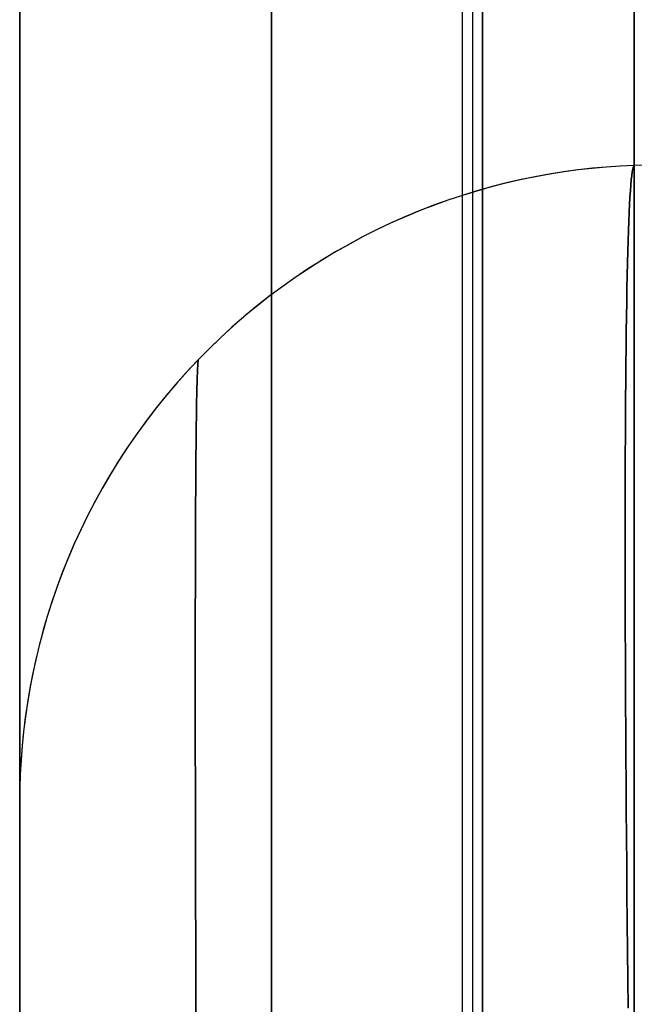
# Model space of a CAD drawing. Header units: millimetres. Extents: x -15 to 7, y 1 to 148.
# Tile 246 of 256: x -6.545 to -6.062, y 93.618 to 94.392. Entities that reach past the tile are written whole.
import ezdxf

# ---------------------------------------------------------------- set-up
doc = ezdxf.new("R2010")
doc.units = ezdxf.units.MM
doc.header["$MEASUREMENT"] = 0
doc.layers.add('Default', color=7, linetype='Continuous', true_color=0x000000)

msp = doc.modelspace()

# ---------------------------------------------------------------- linework, layer by layer
at = {"layer": 'Default', "color": 254, "true_color": 0xcad1ee}
for points in [[(-6.34722, 11.58881), (-6.34722, 100.44193)], [(-6.34722, 100.44193), (-6.34722, 11.58881)], [(-6.34722, 11.58881), (-6.34722, 100.44193)], [(-6.34722, 11.58881), (-6.34722, 100.44193)], [(-6.34722, 11.58881), (-6.34722, 100.44193)], [(-6.34722, 11.58881), (-6.34722, 100.44193)], [(-6.19722, 11.58881), (-6.19722, 100.44193)], [(-6.19722, 11.58881), (-6.19722, 100.44193)], [(-6.18937, 100.44193), (-6.18937, 11.58881)], [(-6.18937, 100.44193), (-6.18937, 11.58881)], [(-6.18151, 11.58881), (-6.18151, 100.44193)], [(-6.18151, 100.44193), (-6.18151, 11.58881)], [(-6.545, 18.13039), (-6.545, 97.28961)], [(-6.545, 18.13039), (-6.545, 96.78991)], [(-6.545, 96.78991), (-6.545, 18.13039)], [(-6.06245, 96.78991), (-6.06245, 17.6307)], [(-6.06245, 17.6307), (-6.06245, 96.78991)], [(-5.345, 94.30209), (-6.06245, 94.27703)], [(-5.345, 94.30209), (-6.06245, 94.27703)], [(-6.06245, 94.27703), (-6.07334, 94.27654), (-6.08431, 94.27579), (-6.09535, 94.2748), (-6.10646, 94.27355), (-6.11763, 94.27204), (-6.12884, 94.27026), (-6.14009, 94.26821), (-6.15138, 94.26589), (-6.16269, 94.26329), (-6.17401, 94.26041), (-6.18534, 94.25724), (-6.19665, 94.25379), (-6.20795, 94.25004), (-6.21922, 94.246), (-6.23046, 94.24167), (-6.24164, 94.23705), (-6.25276, 94.23213), (-6.26381, 94.22692), (-6.27477, 94.22142), (-6.28564, 94.21562), (-6.29641, 94.20954), (-6.30705, 94.20317), (-6.31757, 94.19651), (-6.32795, 94.18958), (-6.33818, 94.18237), (-6.34824, 94.17489), (-6.35814, 94.16714), (-6.36785, 94.15914), (-6.37737, 94.15088), (-6.38668, 94.14238), (-6.39579, 94.13364), (-6.40467, 94.12467), (-6.41332, 94.11548), (-6.42174, 94.10607), (-6.42991, 94.09647), (-6.43783, 94.08666), (-6.44549, 94.07668), (-6.45289, 94.06652), (-6.46001, 94.0562), (-6.46686, 94.04573), (-6.47343, 94.03511), (-6.47971, 94.02437), (-6.48571, 94.01351), (-6.49141, 94.00254), (-6.49683, 93.99147), (-6.50194, 93.98032), (-6.50677, 93.9691), (-6.51129, 93.95781), (-6.51552, 93.94648), (-6.51946, 93.9351), (-6.5231, 93.92369), (-6.52645, 93.91227), (-6.52951, 93.90084), (-6.53228, 93.88941), (-6.53476, 93.878), (-6.53697, 93.86661), (-6.53889, 93.85524), (-6.54055, 93.84393), (-6.54193, 93.83266), (-6.54305, 93.82144), (-6.54391, 93.8103), (-6.54452, 93.79923), (-6.54488, 93.78824), (-6.545, 93.77734)], [(-6.06245, 94.27703), (-6.07334, 94.27654), (-6.08431, 94.27579), (-6.09535, 94.2748), (-6.10646, 94.27355), (-6.11763, 94.27204), (-6.12884, 94.27026), (-6.14009, 94.26821), (-6.15138, 94.26589), (-6.16269, 94.26329), (-6.17401, 94.26041), (-6.18534, 94.25724), (-6.19665, 94.25379), (-6.20795, 94.25004), (-6.21922, 94.246), (-6.23046, 94.24167), (-6.24164, 94.23705), (-6.25276, 94.23213), (-6.26381, 94.22692), (-6.27477, 94.22142), (-6.28564, 94.21562), (-6.29641, 94.20954), (-6.30705, 94.20317), (-6.31757, 94.19651), (-6.32795, 94.18958), (-6.33818, 94.18237), (-6.34824, 94.17489), (-6.35814, 94.16714), (-6.36785, 94.15914), (-6.37737, 94.15088), (-6.38668, 94.14238), (-6.39579, 94.13364), (-6.40467, 94.12467), (-6.41332, 94.11548), (-6.42174, 94.10607), (-6.42991, 94.09647), (-6.43783, 94.08666), (-6.44549, 94.07668), (-6.45289, 94.06652), (-6.46001, 94.0562), (-6.46686, 94.04573), (-6.47343, 94.03511), (-6.47971, 94.02437), (-6.48571, 94.01351), (-6.49141, 94.00254), (-6.49683, 93.99147), (-6.50194, 93.98032), (-6.50677, 93.9691), (-6.51129, 93.95781), (-6.51552, 93.94648), (-6.51946, 93.9351), (-6.5231, 93.92369), (-6.52645, 93.91227), (-6.52951, 93.90084), (-6.53228, 93.88941), (-6.53476, 93.878), (-6.53697, 93.86661), (-6.53889, 93.85524), (-6.54055, 93.84393), (-6.54193, 93.83266), (-6.54305, 93.82144), (-6.54391, 93.8103), (-6.54452, 93.79923), (-6.54488, 93.78824), (-6.545, 93.77734)], [(-6.06245, 94.27703), (-6.07334, 94.27654), (-6.08431, 94.27579), (-6.09535, 94.2748), (-6.10646, 94.27355), (-6.11763, 94.27204), (-6.12884, 94.27026), (-6.14009, 94.26821), (-6.15138, 94.26589), (-6.16269, 94.26329), (-6.17401, 94.26041), (-6.18534, 94.25724), (-6.19665, 94.25379), (-6.20795, 94.25004), (-6.21922, 94.246), (-6.23046, 94.24167), (-6.24164, 94.23705), (-6.25276, 94.23213), (-6.26381, 94.22692), (-6.27477, 94.22142), (-6.28564, 94.21562), (-6.29641, 94.20954), (-6.30705, 94.20317), (-6.31757, 94.19651), (-6.32795, 94.18958), (-6.33818, 94.18237), (-6.34824, 94.17489), (-6.35814, 94.16714), (-6.36785, 94.15914), (-6.37737, 94.15088), (-6.38668, 94.14238), (-6.39579, 94.13364), (-6.40467, 94.12467), (-6.41332, 94.11548), (-6.42174, 94.10607), (-6.42991, 94.09647), (-6.43783, 94.08666), (-6.44549, 94.07668), (-6.45289, 94.06652), (-6.46001, 94.0562), (-6.46686, 94.04573), (-6.47343, 94.03511), (-6.47971, 94.02437), (-6.48571, 94.01351), (-6.49141, 94.00254), (-6.49683, 93.99147), (-6.50194, 93.98032), (-6.50677, 93.9691), (-6.51129, 93.95781), (-6.51552, 93.94648), (-6.51946, 93.9351), (-6.5231, 93.92369), (-6.52645, 93.91227), (-6.52951, 93.90084), (-6.53228, 93.88941), (-6.53476, 93.878), (-6.53697, 93.86661), (-6.53889, 93.85524), (-6.54055, 93.84393), (-6.54193, 93.83266), (-6.54305, 93.82144), (-6.54391, 93.8103), (-6.54452, 93.79923), (-6.54488, 93.78824), (-6.545, 93.77734)], [(-6.06245, 94.27703), (-6.07334, 94.27654), (-6.08431, 94.27579), (-6.09535, 94.2748), (-6.10646, 94.27355), (-6.11763, 94.27204), (-6.12884, 94.27026), (-6.14009, 94.26821), (-6.15138, 94.26589), (-6.16269, 94.26329), (-6.17401, 94.26041), (-6.18534, 94.25724), (-6.19665, 94.25379), (-6.20795, 94.25004), (-6.21922, 94.246), (-6.23046, 94.24167), (-6.24164, 94.23705), (-6.25276, 94.23213), (-6.26381, 94.22692), (-6.27477, 94.22142), (-6.28564, 94.21562), (-6.29641, 94.20954), (-6.30705, 94.20317), (-6.31757, 94.19651), (-6.32795, 94.18958), (-6.33818, 94.18237), (-6.34824, 94.17489), (-6.35814, 94.16714), (-6.36785, 94.15914), (-6.37737, 94.15088), (-6.38668, 94.14238), (-6.39579, 94.13364), (-6.40467, 94.12467), (-6.41332, 94.11548), (-6.42174, 94.10607), (-6.42991, 94.09647), (-6.43783, 94.08666), (-6.44549, 94.07668), (-6.45289, 94.06652), (-6.46001, 94.0562), (-6.46686, 94.04573), (-6.47343, 94.03511), (-6.47971, 94.02437), (-6.48571, 94.01351), (-6.49141, 94.00254), (-6.49683, 93.99147), (-6.50194, 93.98032), (-6.50677, 93.9691), (-6.51129, 93.95781), (-6.51552, 93.94648), (-6.51946, 93.9351), (-6.5231, 93.92369), (-6.52645, 93.91227), (-6.52951, 93.90084), (-6.53228, 93.88941), (-6.53476, 93.878), (-6.53697, 93.86661), (-6.53889, 93.85524), (-6.54055, 93.84393), (-6.54193, 93.83266), (-6.54305, 93.82144), (-6.54391, 93.8103), (-6.54452, 93.79923), (-6.54488, 93.78824), (-6.545, 93.77734)], [(-6.06245, 94.27703), (-6.07342, 94.27653), (-6.08446, 94.27578), (-6.09558, 94.27477), (-6.10676, 94.27351), (-6.11799, 94.27198), (-6.12927, 94.27019), (-6.14059, 94.26812), (-6.15194, 94.26577), (-6.16331, 94.26314), (-6.17469, 94.26023), (-6.18607, 94.25703), (-6.19743, 94.25354), (-6.20878, 94.24975), (-6.22009, 94.24568), (-6.23136, 94.24131), (-6.24258, 94.23664), (-6.25374, 94.23168), (-6.26481, 94.22643), (-6.2758, 94.22088), (-6.28669, 94.21504), (-6.29747, 94.20891), (-6.30813, 94.2025), (-6.31866, 94.1958), (-6.32904, 94.18883), (-6.33927, 94.18158), (-6.34933, 94.17406), (-6.35921, 94.16627), (-6.36891, 94.15823), (-6.37842, 94.14994), (-6.38772, 94.14141), (-6.3968, 94.13264), (-6.40566, 94.12364), (-6.41429, 94.11443), (-6.42267, 94.105), (-6.43081, 94.09538), (-6.4387, 94.08556), (-6.44632, 94.07557), (-6.45368, 94.06541), (-6.46076, 94.05508), (-6.46757, 94.04461), (-6.47409, 94.03401), (-6.48034, 94.02327), (-6.48629, 94.01242), (-6.49195, 94.00147), (-6.49732, 93.99043), (-6.5024, 93.9793), (-6.50718, 93.96811), (-6.51166, 93.95686), (-6.51585, 93.94556), (-6.51975, 93.93422), (-6.52335, 93.92286), (-6.52667, 93.91149), (-6.52969, 93.90011), (-6.53243, 93.88874), (-6.53489, 93.87738), (-6.53707, 93.86605), (-6.53897, 93.85475), (-6.5406, 93.84349), (-6.54197, 93.83229), (-6.54308, 93.82115), (-6.54393, 93.81008), (-6.54453, 93.79908), (-6.54488, 93.78816), (-6.545, 93.77734)], [(-6.06245, 94.27703), (-6.07342, 94.27653), (-6.08446, 94.27578), (-6.09558, 94.27477), (-6.10676, 94.27351), (-6.11799, 94.27198), (-6.12927, 94.27019), (-6.14059, 94.26812), (-6.15194, 94.26577), (-6.16331, 94.26314), (-6.17469, 94.26023), (-6.18607, 94.25703), (-6.19743, 94.25354), (-6.20878, 94.24975), (-6.22009, 94.24568), (-6.23136, 94.24131), (-6.24258, 94.23664), (-6.25374, 94.23168), (-6.26481, 94.22643), (-6.2758, 94.22088), (-6.28669, 94.21504), (-6.29747, 94.20891), (-6.30813, 94.2025), (-6.31866, 94.1958), (-6.32904, 94.18883), (-6.33927, 94.18158), (-6.34933, 94.17406), (-6.35921, 94.16627), (-6.36891, 94.15823), (-6.37842, 94.14994), (-6.38772, 94.14141), (-6.3968, 94.13264), (-6.40566, 94.12364), (-6.41429, 94.11443), (-6.42267, 94.105), (-6.43081, 94.09538), (-6.4387, 94.08556), (-6.44632, 94.07557), (-6.45368, 94.06541), (-6.46076, 94.05508), (-6.46757, 94.04461), (-6.47409, 94.03401), (-6.48034, 94.02327), (-6.48629, 94.01242), (-6.49195, 94.00147), (-6.49732, 93.99043), (-6.5024, 93.9793), (-6.50718, 93.96811), (-6.51166, 93.95686), (-6.51585, 93.94556), (-6.51975, 93.93422), (-6.52335, 93.92286), (-6.52667, 93.91149), (-6.52969, 93.90011), (-6.53243, 93.88874), (-6.53489, 93.87738), (-6.53707, 93.86605), (-6.53897, 93.85475), (-6.5406, 93.84349), (-6.54197, 93.83229), (-6.54308, 93.82115), (-6.54393, 93.81008), (-6.54453, 93.79908), (-6.54488, 93.78816), (-6.545, 93.77734)], [(-6.545, 79.32644), (-6.545, 93.77734)], [(-6.545, 79.32654), (-6.545, 93.77734)]]:
    msp.add_lwpolyline(points, dxfattribs=at)
at = {"layer": 'Default', "color": 254, "true_color": 0xcad1ee, "extrusion": (-0.034857, 0.999392, -0.001217)}
msp.add_lwpolyline([(2.05466, -37.33672), (2.77255, -37.36177)], dxfattribs=at)
at = {"layer": 'Default', "color": 254, "true_color": 0xcad1ee, "extrusion": (0.999696, 0.017434, -0.017434)}
for points in [[(93.36917, -82.73385), (93.39376, -82.73352), (93.41831, -82.73257), (93.44282, -82.73099), (93.46727, -82.72881), (93.49165, -82.72601), (93.51595, -82.72261), (93.54015, -82.71862), (93.56424, -82.71403), (93.58821, -82.70885), (93.61204, -82.7031), (93.63573, -82.69677), (93.65925, -82.68987), (93.6826, -82.68241), (93.70576, -82.67439), (93.72872, -82.66582), (93.75146, -82.6567), (93.77398, -82.64704), (93.79626, -82.63684), (93.81828, -82.62611), (93.84004, -82.61486), (93.86152, -82.60309), (93.88271, -82.5908), (93.9036, -82.57801), (93.92416, -82.56471), (93.9444, -82.55092), (93.96429, -82.53663), (93.98383, -82.52186), (94.00299, -82.50661), (94.02177, -82.49088), (94.04016, -82.47469), (94.05813, -82.45803), (94.07569, -82.44091), (94.0928, -82.42335), (94.10945, -82.40537), (94.12564, -82.38698), (94.14136, -82.3682), (94.15661, -82.34903), (94.17137, -82.32949), (94.18565, -82.30959), (94.19944, -82.28935), (94.21273, -82.26878), (94.22552, -82.2479), (94.2378, -82.2267), (94.24956, -82.20522), (94.26081, -82.18345), (94.27153, -82.16143), (94.28172, -82.13914), (94.29137, -82.11662), (94.30049, -82.09387), (94.30905, -82.07091), (94.31707, -82.04775), (94.32452, -82.0244), (94.33141, -82.00088), (94.33773, -81.97719), (94.34348, -81.95336), (94.34865, -81.92939), (94.35323, -81.90529), (94.35721, -81.88109), (94.36061, -81.85679), (94.36339, -81.83241), (94.36557, -81.80796), (94.36714, -81.78345), (94.36809, -81.75889), (94.36841, -81.73431)], [(93.36917, -56.86988), (93.39376, -56.86955), (93.41831, -56.86859), (93.44282, -56.86702), (93.46727, -56.86483), (93.49165, -56.86204), (93.51595, -56.85864), (93.54015, -56.85464), (93.56424, -56.85006), (93.58821, -56.84488), (93.61204, -56.83913), (93.63573, -56.8328), (93.65925, -56.8259), (93.6826, -56.81844), (93.70576, -56.81042), (93.72872, -56.80185), (93.75146, -56.79273), (93.77398, -56.78307), (93.79626, -56.77287), (93.81828, -56.76214), (93.84004, -56.75089), (93.86152, -56.73912), (93.88271, -56.72683), (93.9036, -56.71404), (93.92416, -56.70074), (93.9444, -56.68695), (93.96429, -56.67266), (93.98383, -56.65789), (94.00299, -56.64264), (94.02177, -56.62691), (94.04016, -56.61072), (94.05813, -56.59406), (94.07569, -56.57694), (94.0928, -56.55938), (94.10945, -56.5414), (94.12564, -56.52301), (94.14136, -56.50422), (94.15661, -56.48505), (94.17137, -56.46552), (94.18565, -56.44562), (94.19944, -56.42538), (94.21273, -56.40481), (94.22552, -56.38392), (94.2378, -56.36273), (94.24956, -56.34125), (94.26081, -56.31948), (94.27153, -56.29745), (94.28172, -56.27517), (94.29137, -56.25265), (94.30049, -56.2299), (94.30905, -56.20694), (94.31707, -56.18378), (94.32452, -56.16043), (94.33141, -56.1369), (94.33773, -56.11322), (94.34348, -56.08938), (94.34865, -56.06541), (94.35323, -56.04132), (94.35721, -56.01712), (94.36061, -55.99282), (94.36339, -55.96844), (94.36557, -55.94399), (94.36714, -55.91948), (94.36809, -55.89492), (94.36841, -55.87034)]]:
    msp.add_lwpolyline(points, dxfattribs=at)
at = {"layer": 'Default', "color": 254, "true_color": 0xcad1ee, "extrusion": (0.999696, 0.017434, 0.017434)}
for points in [[(94.36841, -63.258), (94.36809, -63.23342), (94.36714, -63.20886), (94.36557, -63.18435), (94.36339, -63.1599), (94.36061, -63.13552), (94.35721, -63.11122), (94.35323, -63.08702), (94.34865, -63.06292), (94.34348, -63.03895), (94.33773, -63.01512), (94.33141, -62.99143), (94.32452, -62.96791), (94.31707, -62.94456), (94.30905, -62.9214), (94.30049, -62.89844), (94.29137, -62.87569), (94.28172, -62.85317), (94.27153, -62.83089), (94.26081, -62.80886), (94.24956, -62.78709), (94.2378, -62.76561), (94.22552, -62.74442), (94.21273, -62.72353), (94.19944, -62.70296), (94.18565, -62.68272), (94.17137, -62.66282), (94.15661, -62.64328), (94.14136, -62.62411), (94.12564, -62.60533), (94.10945, -62.58694), (94.0928, -62.56896), (94.07569, -62.5514), (94.05813, -62.53428), (94.04016, -62.51762), (94.02177, -62.50143), (94.00299, -62.4857), (93.98383, -62.47045), (93.96429, -62.45568), (93.9444, -62.44139), (93.92416, -62.4276), (93.9036, -62.4143), (93.88271, -62.40151), (93.86152, -62.38922), (93.84004, -62.37745), (93.81828, -62.3662), (93.79626, -62.35547), (93.77398, -62.34527), (93.75146, -62.33561), (93.72872, -62.32649), (93.70576, -62.31792), (93.6826, -62.3099), (93.65925, -62.30244), (93.63573, -62.29554), (93.61204, -62.28921), (93.58821, -62.28346), (93.56424, -62.27828), (93.54015, -62.2737), (93.51595, -62.2697), (93.49165, -62.2663), (93.46727, -62.26351), (93.44282, -62.26132), (93.41831, -62.25974), (93.39376, -62.25879), (93.36917, -62.25846)], [(94.36841, -37.39403), (94.36809, -37.36944), (94.36714, -37.34489), (94.36557, -37.32038), (94.36339, -37.29593), (94.36061, -37.27155), (94.35721, -37.24725), (94.35323, -37.22305), (94.34865, -37.19895), (94.34348, -37.17498), (94.33773, -37.15115), (94.33141, -37.12746), (94.32452, -37.10394), (94.31707, -37.08059), (94.30905, -37.05743), (94.30049, -37.03446), (94.29137, -37.01172), (94.28172, -36.98919), (94.27153, -36.96691), (94.26081, -36.94488), (94.24956, -36.92312), (94.2378, -36.90164), (94.22552, -36.88044), (94.21273, -36.85956), (94.19944, -36.83899), (94.18565, -36.81875), (94.17137, -36.79885), (94.15661, -36.77931), (94.14136, -36.76014), (94.12564, -36.74136), (94.10945, -36.72297), (94.0928, -36.70498), (94.07569, -36.68743), (94.05813, -36.67031), (94.04016, -36.65365), (94.02177, -36.63745), (94.00299, -36.62173), (93.98383, -36.60648), (93.96429, -36.59171), (93.9444, -36.57742), (93.92416, -36.56363), (93.9036, -36.55033), (93.88271, -36.53754), (93.86152, -36.52525), (93.84004, -36.51348), (93.81828, -36.50223), (93.79626, -36.4915), (93.77398, -36.4813), (93.75146, -36.47164), (93.72872, -36.46252), (93.70576, -36.45395), (93.6826, -36.44593), (93.65925, -36.43846), (93.63573, -36.43157), (93.61204, -36.42524), (93.58821, -36.41948), (93.56424, -36.41431), (93.54015, -36.40972), (93.51595, -36.40573), (93.49165, -36.40233), (93.46727, -36.39953), (93.44282, -36.39734), (93.41831, -36.39577), (93.39376, -36.39482), (93.36917, -36.39449)]]:
    msp.add_lwpolyline(points, dxfattribs=at)
at = {"layer": 'Default', "color": 254, "true_color": 0xcad1ee, "extrusion": (1, 0, 0)}
for points in [[(94.27703, -37.47674), (94.27703, -55.8018)], [(94.27703, -63.34465), (94.27703, -81.6697)], [(93.77734, -55.8018), (93.77734, -37.47674)], [(93.77734, -81.6697), (93.77734, -63.34465)]]:
    msp.add_lwpolyline(points, dxfattribs=at)
at = {"layer": 'Default', "color": 254, "true_color": 0xcad1ee, "extrusion": (9.30269e-14, 0.707107, 0.707107)}
msp.add_lwpolyline([(6.06966, -124.70559), (6.08046, -124.70494), (6.09134, -124.70405), (6.10228, -124.70291), (6.11328, -124.70152), (6.12433, -124.69987), (6.13543, -124.69796), (6.14656, -124.69578), (6.15772, -124.69333), (6.16889, -124.69061), (6.18008, -124.68761), (6.19126, -124.68433), (6.20243, -124.68077), (6.21358, -124.67693), (6.2247, -124.6728), (6.23577, -124.66838), (6.2468, -124.66367), (6.25776, -124.65868), (6.26864, -124.6534), (6.27944, -124.64783), (6.29014, -124.64199), (6.30074, -124.63585), (6.31121, -124.62944), (6.32156, -124.62275), (6.33177, -124.61579), (6.34183, -124.60856), (6.35172, -124.60107), (6.36145, -124.59332), (6.37099, -124.58532), (6.38034, -124.57707), (6.3895, -124.56859), (6.39844, -124.55987), (6.40717, -124.55093), (6.41567, -124.54177), (6.42393, -124.53241), (6.43196, -124.52285), (6.43974, -124.5131), (6.44726, -124.50317), (6.45452, -124.49307), (6.46151, -124.48282), (6.46824, -124.47242), (6.47468, -124.46188), (6.48085, -124.45122), (6.48674, -124.44044), (6.49234, -124.42955), (6.49766, -124.41857), (6.50268, -124.40751), (6.50742, -124.39638), (6.51187, -124.38519), (6.51602, -124.37395), (6.51989, -124.36267), (6.52347, -124.35136), (6.52676, -124.34003), (6.52976, -124.3287), (6.53249, -124.31737), (6.53493, -124.30605), (6.5371, -124.29475), (6.53899, -124.28349), (6.54062, -124.27226), (6.54198, -124.26109), (6.54308, -124.24996), (6.54393, -124.23891), (6.54453, -124.22793), (6.54488, -124.21702), (6.545, -124.2062)], dxfattribs=at)
at = {"layer": 'Default', "color": 254, "true_color": 0xcad1ee, "extrusion": (2.57029e-14, 0.707107, -0.707107)}
msp.add_lwpolyline([(6.06966, 22.16496), (6.08046, 22.16431), (6.09134, 22.16342), (6.10228, 22.16228), (6.11328, 22.16089), (6.12433, 22.15924), (6.13543, 22.15733), (6.14656, 22.15515), (6.15772, 22.1527), (6.16889, 22.14998), (6.18008, 22.14698), (6.19126, 22.1437), (6.20243, 22.14014), (6.21358, 22.1363), (6.2247, 22.13217), (6.23577, 22.12775), (6.2468, 22.12304), (6.25776, 22.11805), (6.26864, 22.11277), (6.27944, 22.1072), (6.29014, 22.10135), (6.30074, 22.09522), (6.31121, 22.08881), (6.32156, 22.08212), (6.33177, 22.07516), (6.34183, 22.06793), (6.35172, 22.06044), (6.36145, 22.05269), (6.37099, 22.04469), (6.38034, 22.03644), (6.3895, 22.02796), (6.39844, 22.01924), (6.40717, 22.0103), (6.41567, 22.00114), (6.42393, 21.99178), (6.43196, 21.98222), (6.43974, 21.97247), (6.44726, 21.96254), (6.45452, 21.95244), (6.46151, 21.94219), (6.46824, 21.93179), (6.47468, 21.92125), (6.48085, 21.91058), (6.48674, 21.8998), (6.49234, 21.88892), (6.49766, 21.87794), (6.50268, 21.86688), (6.50742, 21.85575), (6.51187, 21.84456), (6.51602, 21.83332), (6.51989, 21.82204), (6.52347, 21.81073), (6.52676, 21.7994), (6.52976, 21.78807), (6.53249, 21.77674), (6.53493, 21.76542), (6.5371, 21.75412), (6.53899, 21.74286), (6.54062, 21.73163), (6.54198, 21.72045), (6.54308, 21.70933), (6.54393, 21.69828), (6.54453, 21.68729), (6.54488, 21.67639), (6.545, 21.66557)], dxfattribs=at)
at = {"layer": 'Default', "color": 254, "true_color": 0xcad1ee, "extrusion": (3.01571e-14, 0.707107, 0.707107)}
msp.add_lwpolyline([(6.06966, -106.41422), (6.08046, -106.41357), (6.09134, -106.41268), (6.10228, -106.41154), (6.11328, -106.41015), (6.12433, -106.4085), (6.13543, -106.40659), (6.14656, -106.40441), (6.15772, -106.40196), (6.16889, -106.39924), (6.18008, -106.39624), (6.19126, -106.39296), (6.20243, -106.3894), (6.21358, -106.38556), (6.2247, -106.38143), (6.23577, -106.37701), (6.2468, -106.3723), (6.25776, -106.36731), (6.26864, -106.36203), (6.27944, -106.35646), (6.29014, -106.35061), (6.30074, -106.34448), (6.31121, -106.33807), (6.32156, -106.33138), (6.33177, -106.32442), (6.34183, -106.31719), (6.35172, -106.3097), (6.36145, -106.30195), (6.37099, -106.29395), (6.38034, -106.2857), (6.3895, -106.27722), (6.39844, -106.2685), (6.40717, -106.25956), (6.41567, -106.2504), (6.42393, -106.24104), (6.43196, -106.23148), (6.43974, -106.22173), (6.44726, -106.2118), (6.45452, -106.2017), (6.46151, -106.19145), (6.46824, -106.18105), (6.47468, -106.17051), (6.48085, -106.15985), (6.48674, -106.14906), (6.49234, -106.13818), (6.49766, -106.1272), (6.50268, -106.11614), (6.50742, -106.10501), (6.51187, -106.09382), (6.51602, -106.08258), (6.51989, -106.0713), (6.52347, -106.05999), (6.52676, -106.04866), (6.52976, -106.03733), (6.53249, -106.026), (6.53493, -106.01468), (6.5371, -106.00338), (6.53899, -105.99212), (6.54062, -105.98089), (6.54198, -105.96972), (6.54308, -105.95859), (6.54393, -105.94754), (6.54453, -105.93655), (6.54488, -105.92565), (6.545, -105.91483)], dxfattribs=at)
at = {"layer": 'Default', "color": 254, "true_color": 0xcad1ee, "extrusion": (1.56992e-14, 0.707107, -0.707107)}
msp.add_lwpolyline([(6.06966, 40.45633), (6.08046, 40.45568), (6.09134, 40.45479), (6.10228, 40.45365), (6.11328, 40.45226), (6.12433, 40.45061), (6.13543, 40.4487), (6.14656, 40.44652), (6.15772, 40.44407), (6.16889, 40.44135), (6.18008, 40.43835), (6.19126, 40.43507), (6.20243, 40.43151), (6.21358, 40.42767), (6.2247, 40.42354), (6.23577, 40.41912), (6.2468, 40.41441), (6.25776, 40.40942), (6.26864, 40.40414), (6.27944, 40.39857), (6.29014, 40.39272), (6.30074, 40.38659), (6.31121, 40.38018), (6.32156, 40.37349), (6.33177, 40.36653), (6.34183, 40.3593), (6.35172, 40.35181), (6.36145, 40.34406), (6.37099, 40.33606), (6.38034, 40.32781), (6.3895, 40.31933), (6.39844, 40.31061), (6.40717, 40.30167), (6.41567, 40.29251), (6.42393, 40.28315), (6.43196, 40.27359), (6.43974, 40.26384), (6.44726, 40.25391), (6.45452, 40.24381), (6.46151, 40.23356), (6.46824, 40.22316), (6.47468, 40.21262), (6.48085, 40.20196), (6.48674, 40.19117), (6.49234, 40.18029), (6.49766, 40.16931), (6.50268, 40.15825), (6.50742, 40.14712), (6.51187, 40.13593), (6.51602, 40.12469), (6.51989, 40.11341), (6.52347, 40.1021), (6.52676, 40.09077), (6.52976, 40.07944), (6.53249, 40.06811), (6.53493, 40.05679), (6.5371, 40.04549), (6.53899, 40.03423), (6.54062, 40.023), (6.54198, 40.01183), (6.54308, 40.0007), (6.54393, 39.98965), (6.54453, 39.97866), (6.54488, 39.96776), (6.545, 39.95694)], dxfattribs=at)
at = {"layer": 'Default', "color": 254, "true_color": 0xcad1ee, "extrusion": (1, -2.2988e-15, 6.58839e-15)}
msp.add_lwpolyline([(93.77734, -37.47674), (93.77722, -37.46565), (93.77684, -37.45445), (93.77621, -37.44318), (93.77532, -37.43182), (93.77415, -37.42039), (93.77272, -37.4089), (93.771, -37.39736), (93.769, -37.38578), (93.76671, -37.37416), (93.76412, -37.36251), (93.76124, -37.35086), (93.75805, -37.3392), (93.75457, -37.32754), (93.75077, -37.31591), (93.74667, -37.30431), (93.74226, -37.29275), (93.73754, -37.28125), (93.73251, -37.26981), (93.72717, -37.25845), (93.72153, -37.24718), (93.71557, -37.23601), (93.70932, -37.22496), (93.70276, -37.21404), (93.69591, -37.20325), (93.68876, -37.19262), (93.68132, -37.18215), (93.67361, -37.17185), (93.66561, -37.16174), (93.65735, -37.15183), (93.64882, -37.14212), (93.64004, -37.13263), (93.63102, -37.12337), (93.62176, -37.11434), (93.61227, -37.10556), (93.60256, -37.09704), (93.59265, -37.08878), (93.58254, -37.08078), (93.57224, -37.07306), (93.56177, -37.06563), (93.55113, -37.05848), (93.54035, -37.05163), (93.52943, -37.04507), (93.51837, -37.03881), (93.50721, -37.03286), (93.49594, -37.02721), (93.48458, -37.02187), (93.47314, -37.01685), (93.46164, -37.01213), (93.45008, -37.00772), (93.43848, -37.00361), (93.42684, -36.99982), (93.41519, -36.99633), (93.40353, -36.99315), (93.39187, -36.99027), (93.38023, -36.98768), (93.36861, -36.98539), (93.35703, -36.98339), (93.34548, -36.98167), (93.33399, -36.98023), (93.32257, -36.97907), (93.31121, -36.97817), (93.29993, -36.97754), (93.28874, -36.97717), (93.27764, -36.97705)], dxfattribs=at)
at = {"layer": 'Default', "color": 254, "true_color": 0xcad1ee, "extrusion": (1, -4.81095e-15, -5.21365e-16)}
msp.add_lwpolyline([(93.27764, -56.3015), (93.28874, -56.30137), (93.29993, -56.301), (93.31121, -56.30037), (93.32257, -56.29947), (93.33399, -56.29831), (93.34548, -56.29687), (93.35703, -56.29516), (93.36861, -56.29315), (93.38023, -56.29086), (93.39187, -56.28828), (93.40353, -56.28539), (93.41519, -56.28221), (93.42684, -56.27872), (93.43848, -56.27493), (93.45008, -56.27083), (93.46164, -56.26642), (93.47314, -56.2617), (93.48458, -56.25667), (93.49594, -56.25133), (93.50721, -56.24568), (93.51837, -56.23973), (93.52943, -56.23347), (93.54035, -56.22692), (93.55113, -56.22006), (93.56177, -56.21291), (93.57224, -56.20548), (93.58254, -56.19776), (93.59265, -56.18977), (93.60256, -56.1815), (93.61227, -56.17298), (93.62176, -56.1642), (93.63102, -56.15517), (93.64004, -56.14591), (93.64882, -56.13642), (93.65735, -56.12672), (93.66561, -56.1168), (93.67361, -56.10669), (93.68132, -56.0964), (93.68876, -56.08592), (93.69591, -56.07529), (93.70276, -56.06451), (93.70932, -56.05358), (93.71557, -56.04253), (93.72153, -56.03136), (93.72717, -56.0201), (93.73251, -56.00874), (93.73754, -55.9973), (93.74226, -55.98579), (93.74667, -55.97423), (93.75077, -55.96263), (93.75457, -55.951), (93.75805, -55.93935), (93.76124, -55.92769), (93.76412, -55.91603), (93.76671, -55.90439), (93.769, -55.89277), (93.771, -55.88118), (93.77272, -55.86964), (93.77415, -55.85815), (93.77532, -55.84672), (93.77621, -55.83537), (93.77684, -55.82409), (93.77722, -55.8129), (93.77734, -55.8018)], dxfattribs=at)
at = {"layer": 'Default', "color": 254, "true_color": 0xcad1ee, "extrusion": (1, -5.21365e-16, 4.81095e-15)}
msp.add_lwpolyline([(93.77734, -63.34465), (93.77722, -63.33355), (93.77684, -63.32236), (93.77621, -63.31108), (93.77532, -63.29972), (93.77415, -63.2883), (93.77272, -63.27681), (93.771, -63.26527), (93.769, -63.25368), (93.76671, -63.24206), (93.76412, -63.23042), (93.76124, -63.21876), (93.75805, -63.2071), (93.75457, -63.19545), (93.75077, -63.18382), (93.74667, -63.17221), (93.74226, -63.16065), (93.73754, -63.14915), (93.73251, -63.13771), (93.72717, -63.12635), (93.72153, -63.11508), (93.71557, -63.10392), (93.70932, -63.09286), (93.70276, -63.08194), (93.69591, -63.07116), (93.68876, -63.06052), (93.68132, -63.05005), (93.67361, -63.03975), (93.66561, -63.02964), (93.65735, -63.01973), (93.64882, -63.01002), (93.64004, -63.00053), (93.63102, -62.99127), (93.62176, -62.98225), (93.61227, -62.97347), (93.60256, -62.96494), (93.59265, -62.95668), (93.58254, -62.94869), (93.57224, -62.94097), (93.56177, -62.93353), (93.55113, -62.92638), (93.54035, -62.91953), (93.52943, -62.91297), (93.51837, -62.90672), (93.50721, -62.90076), (93.49594, -62.89512), (93.48458, -62.88978), (93.47314, -62.88475), (93.46164, -62.88003), (93.45008, -62.87562), (93.43848, -62.87152), (93.42684, -62.86772), (93.41519, -62.86424), (93.40353, -62.86105), (93.39187, -62.85817), (93.38023, -62.85558), (93.36861, -62.85329), (93.35703, -62.85129), (93.34548, -62.84957), (93.33399, -62.84814), (93.32257, -62.84697), (93.31121, -62.84608), (93.29993, -62.84545), (93.28874, -62.84507), (93.27764, -62.84495)], dxfattribs=at)
at = {"layer": 'Default', "color": 254, "true_color": 0xcad1ee, "extrusion": (1, -5.33232e-15, -5.33232e-15)}
msp.add_lwpolyline([(93.27764, -82.1694), (93.28874, -82.16928), (93.29993, -82.1689), (93.31121, -82.16827), (93.32257, -82.16738), (93.33399, -82.16621), (93.34548, -82.16478), (93.35703, -82.16306), (93.36861, -82.16106), (93.38023, -82.15877), (93.39187, -82.15618), (93.40353, -82.1533), (93.41519, -82.15011), (93.42684, -82.14663), (93.43848, -82.14283), (93.45008, -82.13873), (93.46164, -82.13432), (93.47314, -82.1296), (93.48458, -82.12457), (93.49594, -82.11923), (93.50721, -82.11359), (93.51837, -82.10763), (93.52943, -82.10138), (93.54035, -82.09482), (93.55113, -82.08797), (93.56177, -82.08082), (93.57224, -82.07338), (93.58254, -82.06567), (93.59265, -82.05767), (93.60256, -82.04941), (93.61227, -82.04088), (93.62176, -82.0321), (93.63102, -82.02308), (93.64004, -82.01382), (93.64882, -82.00433), (93.65735, -81.99462), (93.66561, -81.98471), (93.67361, -81.9746), (93.68132, -81.9643), (93.68876, -81.95383), (93.69591, -81.94319), (93.70276, -81.93241), (93.70932, -81.92149), (93.71557, -81.91043), (93.72153, -81.89927), (93.72717, -81.888), (93.73251, -81.87664), (93.73754, -81.8652), (93.74226, -81.8537), (93.74667, -81.84214), (93.75077, -81.83054), (93.75457, -81.8189), (93.75805, -81.80725), (93.76124, -81.79559), (93.76412, -81.78393), (93.76671, -81.77229), (93.769, -81.76067), (93.771, -81.74909), (93.77272, -81.73754), (93.77415, -81.72605), (93.77532, -81.71463), (93.77621, -81.70327), (93.77684, -81.69199), (93.77722, -81.6808), (93.77734, -81.6697)], dxfattribs=at)
at = {"layer": 'Default', "color": 254, "true_color": 0xcad1ee}
for points in [[(-6.06245, 94.27703, -55.8018), (-6.06289, 94.2767, -55.82709), (-6.06331, 94.27573, -55.85224), (-6.06372, 94.27414, -55.87725), (-6.06411, 94.27193, -55.9021), (-6.06449, 94.26912, -55.92678), (-6.06486, 94.26571, -55.95128), (-6.06522, 94.26171, -55.9756), (-6.06556, 94.25713, -55.99972), (-6.06588, 94.25198, -56.02364), (-6.0662, 94.24627, -56.04734), (-6.0665, 94.24, -56.07082), (-6.06679, 94.23319, -56.09407), (-6.06706, 94.22583, -56.11707), (-6.06732, 94.21796, -56.13981), (-6.06756, 94.20956, -56.1623), (-6.0678, 94.20065, -56.18451), (-6.06802, 94.19085, -56.20732), (-6.06823, 94.18051, -56.22983), (-6.06843, 94.16965, -56.25202), (-6.06861, 94.15827, -56.27389), (-6.06878, 94.14637, -56.29542), (-6.06894, 94.13398, -56.31662), (-6.06907, 94.12108, -56.33747), (-6.0692, 94.1077, -56.35797), (-6.06931, 94.09384, -56.37812), (-6.0694, 94.07951, -56.39789), (-6.06948, 94.06471, -56.41729), (-6.06955, 94.04946, -56.4363), (-6.0696, 94.03376, -56.45493), (-6.06963, 94.01762, -56.47315), (-6.06966, 94.00105, -56.49098), (-6.06966, 93.98405, -56.50839), (-6.06966, 93.96663, -56.52539), (-6.06963, 93.9488, -56.54196), (-6.0696, 93.93056, -56.5581), (-6.06955, 93.91192, -56.5738), (-6.06948, 93.8929, -56.58905), (-6.0694, 93.87349, -56.60385), (-6.06931, 93.85371, -56.61818), (-6.0692, 93.83356, -56.63203), (-6.06907, 93.81304, -56.64541), (-6.06893, 93.79218, -56.6583), (-6.06878, 93.77097, -56.6707), (-6.06861, 93.74942, -56.68259), (-6.06843, 93.72755, -56.69397), (-6.06823, 93.70534, -56.70482), (-6.06802, 93.68283, -56.71516), (-6.06779, 93.66, -56.72495), (-6.06756, 93.63781, -56.73384), (-6.06731, 93.61534, -56.74223)], [(-6.06245, 94.27703, -81.6697), (-6.06289, 94.2767, -81.695), (-6.06331, 94.27573, -81.72015), (-6.06372, 94.27414, -81.74515), (-6.06411, 94.27193, -81.77), (-6.06449, 94.26912, -81.79468), (-6.06486, 94.26571, -81.81919), (-6.06522, 94.26171, -81.84351), (-6.06556, 94.25713, -81.86763), (-6.06588, 94.25198, -81.89155), (-6.0662, 94.24627, -81.91525), (-6.0665, 94.24, -81.93873), (-6.06679, 94.23319, -81.96197), (-6.06706, 94.22583, -81.98497), (-6.06732, 94.21796, -82.00772), (-6.06756, 94.20956, -82.0302), (-6.0678, 94.20065, -82.05241), (-6.06802, 94.19085, -82.07523), (-6.06823, 94.18051, -82.09773), (-6.06843, 94.16965, -82.11992), (-6.06861, 94.15827, -82.14179), (-6.06878, 94.14637, -82.16333), (-6.06894, 94.13398, -82.18452), (-6.06907, 94.12108, -82.20538), (-6.0692, 94.1077, -82.22588), (-6.06931, 94.09384, -82.24602), (-6.0694, 94.07951, -82.26579), (-6.06948, 94.06471, -82.28519), (-6.06955, 94.04946, -82.30421), (-6.0696, 94.03376, -82.32283), (-6.06963, 94.01762, -82.34106), (-6.06966, 94.00105, -82.35888), (-6.06966, 93.98405, -82.37629), (-6.06966, 93.96663, -82.39329), (-6.06963, 93.9488, -82.40986), (-6.0696, 93.93056, -82.426), (-6.06955, 93.91192, -82.4417), (-6.06948, 93.8929, -82.45695), (-6.0694, 93.87349, -82.47175), (-6.06931, 93.85371, -82.48608), (-6.0692, 93.83356, -82.49994), (-6.06907, 93.81304, -82.51332), (-6.06893, 93.79218, -82.52621), (-6.06878, 93.77097, -82.5386), (-6.06861, 93.74942, -82.55049), (-6.06843, 93.72755, -82.56187), (-6.06823, 93.70534, -82.57273), (-6.06802, 93.68283, -82.58306), (-6.06779, 93.66, -82.59286), (-6.06756, 93.63781, -82.60175), (-6.06731, 93.61534, -82.61013)], [(-6.06732, 93.61566, -62.40433), (-6.06756, 93.63814, -62.41273), (-6.0678, 93.66035, -62.42164), (-6.06802, 93.68317, -62.43144), (-6.06823, 93.70567, -62.44178), (-6.06843, 93.72786, -62.45264), (-6.06861, 93.74973, -62.46402), (-6.06878, 93.77127, -62.47592), (-6.06894, 93.79246, -62.48831), (-6.06907, 93.81332, -62.50121), (-6.0692, 93.83382, -62.51459), (-6.06931, 93.85396, -62.52845), (-6.0694, 93.87373, -62.54278), (-6.06948, 93.89313, -62.55758), (-6.06955, 93.91214, -62.57283), (-6.0696, 93.93077, -62.58853), (-6.06963, 93.949, -62.60467), (-6.06966, 93.96682, -62.62124), (-6.06966, 93.98423, -62.63824), (-6.06966, 94.00123, -62.65566), (-6.06963, 94.0178, -62.67349), (-6.0696, 94.03394, -62.69173), (-6.06955, 94.04964, -62.71037), (-6.06948, 94.06489, -62.72939), (-6.0694, 94.07969, -62.7488), (-6.06931, 94.09402, -62.76858), (-6.0692, 94.10788, -62.78873), (-6.06907, 94.12126, -62.80925), (-6.06893, 94.13415, -62.83011), (-6.06878, 94.14654, -62.85132), (-6.06861, 94.15843, -62.87287), (-6.06843, 94.16981, -62.89475), (-6.06823, 94.18067, -62.91695), (-6.06802, 94.191, -62.93946), (-6.06779, 94.2008, -62.96229), (-6.06756, 94.20969, -62.98448), (-6.06731, 94.21807, -63.00695), (-6.06706, 94.22593, -63.02967), (-6.06678, 94.23327, -63.05266), (-6.0665, 94.24007, -63.07588), (-6.0662, 94.24633, -63.09934), (-6.06588, 94.25203, -63.12302), (-6.06555, 94.25717, -63.14691), (-6.06521, 94.26174, -63.17101), (-6.06486, 94.26573, -63.19531), (-6.06449, 94.26914, -63.21979), (-6.06411, 94.27194, -63.24445), (-6.06371, 94.27415, -63.26927), (-6.06331, 94.27573, -63.29425), (-6.06288, 94.2767, -63.31938), (-6.06245, 94.27703, -63.34465)], [(-6.06732, 93.61566, -36.53643), (-6.06756, 93.63814, -36.54483), (-6.0678, 93.66035, -36.55374), (-6.06802, 93.68317, -36.56354), (-6.06823, 93.70567, -36.57387), (-6.06843, 93.72786, -36.58474), (-6.06861, 93.74973, -36.59612), (-6.06878, 93.77127, -36.60801), (-6.06894, 93.79246, -36.62041), (-6.06907, 93.81332, -36.6333), (-6.0692, 93.83382, -36.64668), (-6.06931, 93.85396, -36.66054), (-6.0694, 93.87373, -36.67488), (-6.06948, 93.89313, -36.68967), (-6.06955, 93.91214, -36.70493), (-6.0696, 93.93077, -36.72063), (-6.06963, 93.949, -36.73677), (-6.06966, 93.96682, -36.75334), (-6.06966, 93.98423, -36.77034), (-6.06966, 94.00123, -36.78776), (-6.06963, 94.0178, -36.80559), (-6.0696, 94.03394, -36.82383), (-6.06955, 94.04964, -36.84246), (-6.06948, 94.06489, -36.86149), (-6.0694, 94.07969, -36.8809), (-6.06931, 94.09402, -36.90068), (-6.0692, 94.10788, -36.92083), (-6.06907, 94.12126, -36.94134), (-6.06893, 94.13415, -36.96221), (-6.06878, 94.14654, -36.98342), (-6.06861, 94.15843, -37.00496), (-6.06843, 94.16981, -37.02684), (-6.06823, 94.18067, -37.04904), (-6.06802, 94.191, -37.07156), (-6.06779, 94.2008, -37.09438), (-6.06756, 94.20969, -37.11658), (-6.06731, 94.21807, -37.13904), (-6.06706, 94.22593, -37.16177), (-6.06678, 94.23327, -37.18475), (-6.0665, 94.24007, -37.20797), (-6.0662, 94.24633, -37.23143), (-6.06588, 94.25203, -37.25511), (-6.06555, 94.25717, -37.27901), (-6.06521, 94.26174, -37.30311), (-6.06486, 94.26573, -37.3274), (-6.06449, 94.26914, -37.35189), (-6.06411, 94.27194, -37.37654), (-6.06371, 94.27415, -37.40137), (-6.06331, 94.27573, -37.42635), (-6.06288, 94.2767, -37.45148), (-6.06245, 94.27703, -37.47674)], [(-6.40467, 94.12467, -81.6697), (-6.40482, 94.12425, -81.69054), (-6.40496, 94.12331, -81.71133), (-6.4051, 94.12184, -81.73209), (-6.40523, 94.11986, -81.75279), (-6.40536, 94.11737, -81.77342), (-6.40549, 94.11437, -81.79398), (-6.40561, 94.11088, -81.81445), (-6.40573, 94.10689, -81.83483), (-6.40584, 94.1024, -81.85509), (-6.40595, 94.09743, -81.87524), (-6.40606, 94.09198, -81.89526), (-6.40616, 94.08606, -81.91514), (-6.40625, 94.07966, -81.93486), (-6.40635, 94.07279, -81.95443), (-6.40643, 94.06546, -81.97382), (-6.40652, 94.05768, -81.99303), (-6.40659, 94.04944, -82.01204), (-6.40667, 94.04076, -82.03086), (-6.40673, 94.03163, -82.04945), (-6.4068, 94.02207, -82.06783), (-6.40686, 94.01207, -82.08596), (-6.40691, 94.00164, -82.10385), (-6.40696, 93.99079, -82.12148), (-6.407, 93.97951, -82.13885), (-6.40704, 93.96783, -82.15593), (-6.40707, 93.95573, -82.17273), (-6.4071, 93.94323, -82.18923), (-6.40713, 93.93032, -82.20541), (-6.40714, 93.91702, -82.22128), (-6.40716, 93.90332, -82.23681), (-6.40717, 93.88924, -82.252), (-6.40717, 93.87477, -82.26683), (-6.40717, 93.85994, -82.2813), (-6.40716, 93.84475, -82.29538), (-6.40714, 93.82922, -82.30908), (-6.40713, 93.81335, -82.32238), (-6.4071, 93.79717, -82.33529), (-6.40707, 93.78067, -82.34779), (-6.40704, 93.76387, -82.35989), (-6.407, 93.74679, -82.37157), (-6.40696, 93.72942, -82.38285), (-6.40691, 93.71179, -82.3937), (-6.40686, 93.6939, -82.40413), (-6.4068, 93.67577, -82.41413), (-6.40673, 93.65739, -82.42369), (-6.40667, 93.6388, -82.43282), (-6.40659, 93.61998, -82.4415), (-6.40652, 93.60097, -82.44974)], [(-6.40652, 93.60097, -62.56461), (-6.40659, 93.61998, -62.57285), (-6.40667, 93.6388, -62.58153), (-6.40673, 93.65739, -62.59066), (-6.4068, 93.67577, -62.60022), (-6.40686, 93.6939, -62.61022), (-6.40691, 93.71179, -62.62065), (-6.40696, 93.72942, -62.6315), (-6.407, 93.74679, -62.64278), (-6.40704, 93.76387, -62.65446), (-6.40707, 93.78067, -62.66656), (-6.4071, 93.79717, -62.67906), (-6.40713, 93.81335, -62.69197), (-6.40714, 93.82922, -62.70527), (-6.40716, 93.84475, -62.71897), (-6.40717, 93.85994, -62.73305), (-6.40717, 93.87477, -62.74752), (-6.40717, 93.88924, -62.76235), (-6.40716, 93.90332, -62.77754), (-6.40714, 93.91702, -62.79307), (-6.40713, 93.93032, -62.80894), (-6.4071, 93.94323, -62.82512), (-6.40707, 93.95573, -62.84162), (-6.40704, 93.96783, -62.85842), (-6.407, 93.97951, -62.8755), (-6.40696, 93.99079, -62.89287), (-6.40691, 94.00164, -62.9105), (-6.40686, 94.01207, -62.92839), (-6.4068, 94.02207, -62.94652), (-6.40673, 94.03163, -62.9649), (-6.40667, 94.04076, -62.98349), (-6.40659, 94.04944, -63.00231), (-6.40652, 94.05768, -63.02132), (-6.40643, 94.06546, -63.04053), (-6.40635, 94.07279, -63.05992), (-6.40625, 94.07966, -63.07949), (-6.40616, 94.08606, -63.09922), (-6.40606, 94.09198, -63.11909), (-6.40595, 94.09743, -63.13911), (-6.40584, 94.1024, -63.15926), (-6.40573, 94.10689, -63.17952), (-6.40561, 94.11088, -63.1999), (-6.40549, 94.11437, -63.22037), (-6.40536, 94.11737, -63.24093), (-6.40523, 94.11986, -63.26156), (-6.4051, 94.12184, -63.28226), (-6.40496, 94.12331, -63.30302), (-6.40482, 94.12425, -63.32381), (-6.40467, 94.12467, -63.34465)], [(-6.40467, 94.12467, -55.8018), (-6.40482, 94.12425, -55.82263), (-6.40496, 94.12331, -55.84343), (-6.4051, 94.12184, -55.86419), (-6.40523, 94.11986, -55.88489), (-6.40536, 94.11737, -55.90552), (-6.40549, 94.11437, -55.92608), (-6.40561, 94.11088, -55.94655), (-6.40573, 94.10689, -55.96692), (-6.40584, 94.1024, -55.98719), (-6.40595, 94.09743, -56.00734), (-6.40606, 94.09198, -56.02735), (-6.40616, 94.08606, -56.04723), (-6.40625, 94.07966, -56.06696), (-6.40635, 94.07279, -56.08652), (-6.40643, 94.06546, -56.10591), (-6.40652, 94.05768, -56.12512), (-6.40659, 94.04944, -56.14414), (-6.40667, 94.04076, -56.16295), (-6.40673, 94.03163, -56.18155), (-6.4068, 94.02207, -56.19992), (-6.40686, 94.01207, -56.21806), (-6.40691, 94.00164, -56.23595), (-6.40696, 93.99079, -56.25358), (-6.407, 93.97951, -56.27094), (-6.40704, 93.96783, -56.28803), (-6.40707, 93.95573, -56.30483), (-6.4071, 93.94323, -56.32132), (-6.40713, 93.93032, -56.33751), (-6.40714, 93.91702, -56.35337), (-6.40716, 93.90332, -56.3689), (-6.40717, 93.88924, -56.38409), (-6.40717, 93.87477, -56.39893), (-6.40717, 93.85994, -56.4134), (-6.40716, 93.84475, -56.42748), (-6.40714, 93.82922, -56.44117), (-6.40713, 93.81335, -56.45448), (-6.4071, 93.79717, -56.46738), (-6.40707, 93.78067, -56.47989), (-6.40704, 93.76387, -56.49198), (-6.407, 93.74679, -56.50367), (-6.40696, 93.72942, -56.51494), (-6.40691, 93.71179, -56.5258), (-6.40686, 93.6939, -56.53622), (-6.4068, 93.67577, -56.54622), (-6.40673, 93.65739, -56.55579), (-6.40667, 93.6388, -56.56492), (-6.40659, 93.61998, -56.5736), (-6.40652, 93.60097, -56.58184)], [(-6.40652, 93.60097, -36.69671), (-6.40659, 93.61998, -36.70494), (-6.40667, 93.6388, -36.71363), (-6.40673, 93.65739, -36.72275), (-6.4068, 93.67577, -36.73232), (-6.40686, 93.6939, -36.74232), (-6.40691, 93.71179, -36.75275), (-6.40696, 93.72942, -36.7636), (-6.407, 93.74679, -36.77487), (-6.40704, 93.76387, -36.78656), (-6.40707, 93.78067, -36.79866), (-6.4071, 93.79717, -36.81116), (-6.40713, 93.81335, -36.82407), (-6.40714, 93.82922, -36.83737), (-6.40716, 93.84475, -36.85106), (-6.40717, 93.85994, -36.86515), (-6.40717, 93.87477, -36.87961), (-6.40717, 93.88924, -36.89445), (-6.40716, 93.90332, -36.90964), (-6.40714, 93.91702, -36.92517), (-6.40713, 93.93032, -36.94103), (-6.4071, 93.94323, -36.95722), (-6.40707, 93.95573, -36.97372), (-6.40704, 93.96783, -36.99051), (-6.407, 93.97951, -37.0076), (-6.40696, 93.99079, -37.02496), (-6.40691, 94.00164, -37.04259), (-6.40686, 94.01207, -37.06048), (-6.4068, 94.02207, -37.07862), (-6.40673, 94.03163, -37.09699), (-6.40667, 94.04076, -37.11559), (-6.40659, 94.04944, -37.1344), (-6.40652, 94.05768, -37.15342), (-6.40643, 94.06546, -37.17263), (-6.40635, 94.07279, -37.19202), (-6.40625, 94.07966, -37.21159), (-6.40616, 94.08606, -37.23131), (-6.40606, 94.09198, -37.25119), (-6.40595, 94.09743, -37.27121), (-6.40584, 94.1024, -37.29135), (-6.40573, 94.10689, -37.31162), (-6.40561, 94.11088, -37.33199), (-6.40549, 94.11437, -37.35246), (-6.40536, 94.11737, -37.37302), (-6.40523, 94.11986, -37.39366), (-6.4051, 94.12184, -37.41436), (-6.40496, 94.12331, -37.43511), (-6.40482, 94.12425, -37.45591), (-6.40467, 94.12467, -37.47674)]]:
    msp.add_polyline3d(points, dxfattribs=at)

doc.saveas('drawing.dxf')
